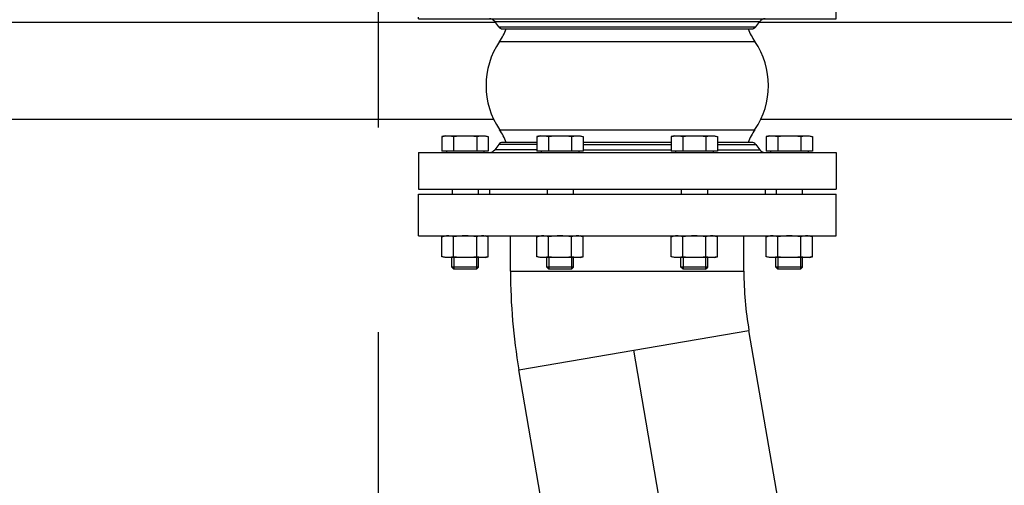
# Model space of a CAD drawing. Header units: millimetres. Extents: x 0 to 1189, y 0 to 841.
# Tile 199 of 217: x 978 to 1002, y 572 to 584. Entities that reach past the tile are written whole.
import ezdxf

# ---------------------------------------------------------------- set-up
doc = ezdxf.new("R2010")
doc.units = ezdxf.units.MM
doc.header["$LTSCALE"] = 65.395
doc.linetypes.add('CENTER', pattern=[0.6, 0.375, -0.075, 0.075, -0.075])
for name, color, linetype in [('1907_734000_04_SIMPLE1_C_ABL862', 7, 'CONTINUOUS'), ('1907_734000_04_SIMPLE1_T1_C_PBL863', 7, 'CONTINUOUS'), ('1907_843312_02_PBL715', 7, 'CONTINUOUS'), ('1947_122000_06_SIMPLE1_B_ABL639', 7, 'CONTINUOUS'), ('1947_122000_06_SIMPLE1_T1_B_PBL640', 7, 'CONTINUOUS'), ('32007_040000_TLKGS_KS_V_ABL852', 7, 'CONTINUOUS'), ('32007_041000_TLKGS_KS_V_ABL853', 7, 'CONTINUOUS'), ('32007_153200_01_ABL559', 7, 'CONTINUOUS'), ('32007_153200_01_T1_PBL628', 7, 'CONTINUOUS'), ('32087_000000_TLKGS_MARKETING_ABL636', 7, 'CONTINUOUS'), ('32087_030000_TLKGS_V_ABL637', 7, 'CONTINUOUS'), ('32087_100000_TLKGS_V_ABL638', 7, 'CONTINUOUS'), ('8M32E_GENSET_VERROHRUNG_ABL518', 7, 'CONTINUOUS'), ('D931_1-M16X70_PBL706', 7, 'CONTINUOUS'), ('D931_1-M16X70_PBL707', 7, 'CONTINUOUS'), ('D931_1-M16X70_PBL708', 7, 'CONTINUOUS'), ('D931_1-M16X70_PBL709', 7, 'CONTINUOUS'), ('D934-M16_PBL674', 7, 'CONTINUOUS'), ('D934-M16_PBL675', 7, 'CONTINUOUS'), ('D934-M16_PBL710', 7, 'CONTINUOUS'), ('D934-M16_PBL711', 7, 'CONTINUOUS'), ('ERV_GS125_16_ABL718', 7, 'CONTINUOUS'), ('ERV_GS125_16_T1__PBL719', 7, 'CONTINUOUS'), ('ERV_GS125_16_T1__PBL756', 7, 'CONTINUOUS'), ('ERV_GS125_16_T2__PBL748', 7, 'CONTINUOUS'), ('links_3_VBL515', 7, 'CONTINUOUS')]:
    doc.layers.add(name, color=color, linetype=linetype)

# ---------------------------------------------------------------- blocks, each defined once
blk = doc.blocks.new('32007_153200_01_T1_PBL628', base_point=(994.054, 563.881))
at = {"layer": '32007_153200_01_T1_PBL628', "color": 7, "linetype": 'Continuous'}
for p, q in [((990.161, 577.593), (990.161, 578.441)), ((995.749, 577.593), (995.749, 578.441)), ((997.745, 565.252), (995.87, 576.175)), ((992.238, 564.307), (990.362, 575.229))]:
    blk.add_line(p, q, dxfattribs=at)
at = {"layer": '32007_153200_01_T1_PBL628', "color": 9, "linetype": 'Continuous'}
for p, q in [((990.161, 577.593), (995.749, 577.593)), ((990.362, 575.229), (995.87, 576.175))]:
    blk.add_line(p, q, dxfattribs=at)
at = {"layer": '32007_153200_01_T1_PBL628', "color": 2, "linetype": 'CENTER'}
blk.add_line((994.991, 564.779), (993.116, 575.702), dxfattribs=at)
at = {"layer": '32007_153200_01_T1_PBL628', "color": 7, "linetype": 'Continuous'}
for radius in [13.97, 8.382]:
    blk.add_arc((1004.131, 577.593), radius, 180, 189.742, dxfattribs=at)
blk = doc.blocks.new('1907_843312_02_PBL715', base_point=(992.955, 578.941))
at = {"layer": '1907_843312_02_PBL715', "color": 7, "linetype": 'Continuous'}
for p, q in [((987.955, 579.441), (997.955, 579.441)), ((987.955, 578.441), (987.955, 579.441)), ((997.955, 578.441), (997.955, 579.441)), ((987.955, 578.441), (997.955, 578.441))]:
    blk.add_line(p, q, dxfattribs=at)
blk = doc.blocks.new('32007_153200_01_ABL559', base_point=(994.054, 563.941))
at = {"layer": '1907_843312_02_PBL715'}
blk.add_blockref('1907_843312_02_PBL715', (992.955, 578.941), dxfattribs=at)
at = {"layer": '32007_153200_01_T1_PBL628'}
blk.add_blockref('32007_153200_01_T1_PBL628', (994.054, 563.881), dxfattribs=at)
blk = doc.blocks.new('D934-M16_PBL674', base_point=(996.835, 578.181))
at = {"layer": 'D934-M16_PBL674', "color": 7, "linetype": 'Continuous'}
for p, q in [((996.281, 578.421), (996.356, 578.441)), ((996.281, 577.941), (996.281, 578.421)), ((996.558, 577.941), (996.558, 578.421)), ((997.112, 577.941), (997.112, 578.421)), ((997.389, 578.421), (997.315, 578.441)), ((997.389, 577.941), (997.389, 578.421)), ((996.356, 577.921), (996.281, 577.941)), ((997.315, 577.921), (996.356, 577.921)), ((997.315, 577.921), (997.389, 577.941))]:
    blk.add_line(p, q, dxfattribs=at)
for centre, start, end in [((996.42, 577.974), 83.1976, 97.6128), ((997.251, 577.974), 82.3872, 96.8024)]:
    blk.add_arc(centre, 0.467, start, end, dxfattribs=at)
for points in [[(996.358, 578.436), (996.332, 578.433), (996.306, 578.427), (996.281, 578.421)], [(996.558, 578.421), (996.531, 578.428), (996.503, 578.434), (996.475, 578.437)], [(997.112, 578.421), (997.021, 578.433), (996.835, 578.448), (996.65, 578.433), (996.558, 578.421)], [(997.196, 578.437), (997.168, 578.434), (997.14, 578.428), (997.112, 578.421)], [(997.389, 578.421), (997.364, 578.427), (997.339, 578.433), (997.313, 578.436)], [(996.358, 577.925), (996.332, 577.929), (996.306, 577.934), (996.281, 577.941)], [(996.558, 577.941), (996.493, 577.923), (996.424, 577.916), (996.358, 577.925)], [(997.112, 577.941), (997.021, 577.928), (996.835, 577.913), (996.65, 577.928), (996.558, 577.941)], [(997.313, 577.925), (997.246, 577.916), (997.177, 577.923), (997.112, 577.941)], [(997.389, 577.941), (997.364, 577.934), (997.339, 577.929), (997.313, 577.925)]]:
    blk.add_open_spline(points, degree=3, dxfattribs=at)
blk = doc.blocks.new('D934-M16_PBL675', base_point=(994.562, 578.181))
at = {"layer": 'D934-M16_PBL675', "color": 7, "linetype": 'Continuous'}
for p, q in [((994.008, 578.421), (994.083, 578.441)), ((994.008, 577.941), (994.008, 578.421)), ((994.285, 577.941), (994.285, 578.421)), ((994.839, 577.941), (994.839, 578.421)), ((995.116, 578.421), (995.042, 578.441)), ((995.116, 577.941), (995.116, 578.421)), ((994.083, 577.921), (994.008, 577.941)), ((995.042, 577.921), (994.083, 577.921)), ((995.042, 577.921), (995.116, 577.941))]:
    blk.add_line(p, q, dxfattribs=at)
for centre, start, end in [((994.146, 577.974), 83.1976, 97.6128), ((994.978, 577.974), 82.3872, 96.8024)]:
    blk.add_arc(centre, 0.467, start, end, dxfattribs=at)
for points in [[(994.085, 578.436), (994.059, 578.433), (994.033, 578.427), (994.008, 578.421)], [(994.285, 578.421), (994.258, 578.428), (994.23, 578.434), (994.202, 578.437)], [(994.839, 578.421), (994.748, 578.433), (994.562, 578.448), (994.377, 578.433), (994.285, 578.421)], [(994.923, 578.437), (994.894, 578.434), (994.867, 578.428), (994.839, 578.421)], [(995.116, 578.421), (995.091, 578.427), (995.066, 578.433), (995.04, 578.436)], [(994.085, 577.925), (994.059, 577.929), (994.033, 577.934), (994.008, 577.941)], [(994.285, 577.941), (994.22, 577.923), (994.151, 577.916), (994.085, 577.925)], [(994.839, 577.941), (994.748, 577.928), (994.562, 577.913), (994.377, 577.928), (994.285, 577.941)], [(995.04, 577.925), (994.973, 577.916), (994.904, 577.923), (994.839, 577.941)], [(995.116, 577.941), (995.091, 577.934), (995.066, 577.929), (995.04, 577.925)]]:
    blk.add_open_spline(points, degree=3, dxfattribs=at)
blk = doc.blocks.new('D931_1-M16X70_PBL706', base_point=(996.835, 579.241))
at = {"layer": 'D931_1-M16X70_PBL706', "color": 7, "linetype": 'Continuous'}
for p, q in [((996.356, 580.841), (996.281, 580.821)), ((996.281, 580.821), (996.281, 580.473)), ((996.356, 580.841), (997.315, 580.841)), ((996.558, 580.821), (996.558, 580.473)), ((997.112, 580.821), (997.112, 580.473)), ((997.315, 580.841), (997.389, 580.821)), ((997.389, 580.821), (997.389, 580.473)), ((997.389, 580.473), (996.281, 580.473)), ((996.385, 580.473), (996.385, 580.441)), ((997.285, 580.473), (997.285, 580.441)), ((996.523, 579.561), (996.523, 579.441)), ((997.147, 579.561), (997.147, 579.441)), ((996.515, 577.69), (996.515, 577.921)), ((997.155, 577.69), (997.155, 577.921)), ((997.155, 577.69), (996.515, 577.69)), ((996.564, 577.641), (996.515, 577.69)), ((997.106, 577.641), (996.564, 577.641)), ((997.106, 577.641), (997.155, 577.69))]:
    blk.add_line(p, q, dxfattribs=at)
at = {"layer": 'D931_1-M16X70_PBL706', "color": 2, "linetype": 'Continuous'}
for p, q in [((996.564, 577.921), (996.564, 577.641)), ((997.106, 577.921), (997.106, 577.641))]:
    blk.add_line(p, q, dxfattribs=at)
at = {"layer": 'D931_1-M16X70_PBL706', "color": 7, "linetype": 'Continuous'}
for points in [[(996.281, 580.821), (996.306, 580.827), (996.331, 580.833), (996.356, 580.836)], [(996.356, 580.836), (996.423, 580.845), (996.493, 580.838), (996.558, 580.821)], [(996.558, 580.821), (996.65, 580.833), (996.835, 580.848), (997.021, 580.833), (997.112, 580.821)], [(997.112, 580.821), (997.177, 580.838), (997.247, 580.845), (997.314, 580.836)], [(997.314, 580.836), (997.339, 580.833), (997.365, 580.827), (997.389, 580.821)]]:
    blk.add_open_spline(points, degree=3, dxfattribs=at)
blk = doc.blocks.new('D931_1-M16X70_PBL707', base_point=(994.562, 579.241))
at = {"layer": 'D931_1-M16X70_PBL707', "color": 7, "linetype": 'Continuous'}
for p, q in [((994.083, 580.841), (994.008, 580.821)), ((994.008, 580.821), (994.008, 580.473)), ((994.083, 580.841), (995.042, 580.841)), ((994.285, 580.821), (994.285, 580.473)), ((994.839, 580.821), (994.839, 580.473)), ((995.042, 580.841), (995.116, 580.821)), ((995.116, 580.821), (995.116, 580.473)), ((995.116, 580.473), (994.008, 580.473)), ((994.112, 580.473), (994.112, 580.441)), ((995.012, 580.473), (995.012, 580.441)), ((994.25, 579.561), (994.25, 579.441)), ((994.874, 579.561), (994.874, 579.441)), ((994.242, 577.69), (994.242, 577.921)), ((994.882, 577.69), (994.882, 577.921)), ((994.882, 577.69), (994.242, 577.69)), ((994.291, 577.641), (994.242, 577.69)), ((994.833, 577.641), (994.291, 577.641)), ((994.833, 577.641), (994.882, 577.69))]:
    blk.add_line(p, q, dxfattribs=at)
at = {"layer": 'D931_1-M16X70_PBL707', "color": 2, "linetype": 'Continuous'}
for p, q in [((994.291, 577.921), (994.291, 577.641)), ((994.833, 577.921), (994.833, 577.641))]:
    blk.add_line(p, q, dxfattribs=at)
at = {"layer": 'D931_1-M16X70_PBL707', "color": 7, "linetype": 'Continuous'}
for points in [[(994.008, 580.821), (994.033, 580.827), (994.058, 580.833), (994.083, 580.836)], [(994.083, 580.836), (994.15, 580.845), (994.22, 580.838), (994.285, 580.821)], [(994.285, 580.821), (994.377, 580.833), (994.562, 580.848), (994.748, 580.833), (994.839, 580.821)], [(994.839, 580.821), (994.904, 580.838), (994.974, 580.845), (995.041, 580.836)], [(995.041, 580.836), (995.066, 580.833), (995.092, 580.827), (995.116, 580.821)]]:
    blk.add_open_spline(points, degree=3, dxfattribs=at)
blk = doc.blocks.new('D931_1-M16X70_PBL708', base_point=(991.348, 579.241))
at = {"layer": 'D931_1-M16X70_PBL708', "color": 7, "linetype": 'Continuous'}
for p, q in [((990.868, 580.841), (990.793, 580.821)), ((990.793, 580.821), (990.793, 580.473)), ((990.868, 580.841), (991.827, 580.841)), ((991.071, 580.821), (991.071, 580.473)), ((991.625, 580.821), (991.625, 580.473)), ((991.827, 580.841), (991.902, 580.821)), ((991.902, 580.821), (991.902, 580.473)), ((991.902, 580.473), (990.793, 580.473)), ((990.898, 580.473), (990.898, 580.441)), ((991.798, 580.473), (991.798, 580.441)), ((991.036, 579.561), (991.036, 579.441)), ((991.66, 579.561), (991.66, 579.441)), ((991.028, 577.69), (991.028, 577.921)), ((991.668, 577.69), (991.668, 577.921)), ((991.668, 577.69), (991.028, 577.69)), ((991.077, 577.641), (991.028, 577.69)), ((991.619, 577.641), (991.077, 577.641)), ((991.619, 577.641), (991.668, 577.69))]:
    blk.add_line(p, q, dxfattribs=at)
at = {"layer": 'D931_1-M16X70_PBL708', "color": 2, "linetype": 'Continuous'}
for p, q in [((991.077, 577.921), (991.077, 577.641)), ((991.619, 577.921), (991.619, 577.641))]:
    blk.add_line(p, q, dxfattribs=at)
at = {"layer": 'D931_1-M16X70_PBL708', "color": 7, "linetype": 'Continuous'}
for points in [[(990.793, 580.821), (990.818, 580.827), (990.843, 580.833), (990.869, 580.836)], [(990.869, 580.836), (990.936, 580.845), (991.005, 580.838), (991.071, 580.821)], [(991.071, 580.821), (991.162, 580.833), (991.348, 580.848), (991.533, 580.833), (991.625, 580.821)], [(991.625, 580.821), (991.69, 580.838), (991.76, 580.845), (991.826, 580.836)], [(991.826, 580.836), (991.852, 580.833), (991.877, 580.827), (991.902, 580.821)]]:
    blk.add_open_spline(points, degree=3, dxfattribs=at)
blk = doc.blocks.new('D931_1-M16X70_PBL709', base_point=(989.075, 579.241))
at = {"layer": 'D931_1-M16X70_PBL709', "color": 7, "linetype": 'Continuous'}
for p, q in [((988.595, 580.841), (988.52, 580.821)), ((988.52, 580.821), (988.52, 580.473)), ((988.595, 580.841), (989.554, 580.841)), ((988.797, 580.821), (988.797, 580.473)), ((989.352, 580.821), (989.352, 580.473)), ((989.554, 580.841), (989.629, 580.821)), ((989.629, 580.821), (989.629, 580.473)), ((989.629, 580.473), (988.52, 580.473)), ((988.625, 580.473), (988.625, 580.441)), ((989.525, 580.473), (989.525, 580.441)), ((988.763, 579.561), (988.763, 579.441)), ((989.387, 579.561), (989.387, 579.441)), ((988.755, 577.69), (988.755, 577.921)), ((989.395, 577.69), (989.395, 577.921)), ((989.395, 577.69), (988.755, 577.69)), ((988.804, 577.641), (988.755, 577.69)), ((989.346, 577.641), (988.804, 577.641)), ((989.346, 577.641), (989.395, 577.69))]:
    blk.add_line(p, q, dxfattribs=at)
at = {"layer": 'D931_1-M16X70_PBL709', "color": 2, "linetype": 'Continuous'}
for p, q in [((988.804, 577.921), (988.804, 577.641)), ((989.346, 577.921), (989.346, 577.641))]:
    blk.add_line(p, q, dxfattribs=at)
at = {"layer": 'D931_1-M16X70_PBL709', "color": 7, "linetype": 'Continuous'}
for points in [[(988.52, 580.821), (988.545, 580.827), (988.57, 580.833), (988.596, 580.836)], [(988.596, 580.836), (988.663, 580.845), (988.732, 580.838), (988.797, 580.821)], [(988.797, 580.821), (988.889, 580.833), (989.075, 580.848), (989.26, 580.833), (989.352, 580.821)], [(989.352, 580.821), (989.417, 580.838), (989.487, 580.845), (989.553, 580.836)], [(989.553, 580.836), (989.579, 580.833), (989.604, 580.827), (989.629, 580.821)]]:
    blk.add_open_spline(points, degree=3, dxfattribs=at)
blk = doc.blocks.new('D934-M16_PBL710', base_point=(991.348, 578.181))
at = {"layer": 'D934-M16_PBL710', "color": 7, "linetype": 'Continuous'}
for p, q in [((990.793, 578.421), (990.868, 578.441)), ((990.793, 577.941), (990.793, 578.421)), ((991.071, 577.941), (991.071, 578.421)), ((991.625, 577.941), (991.625, 578.421)), ((991.902, 578.421), (991.827, 578.441)), ((991.902, 577.941), (991.902, 578.421)), ((990.868, 577.921), (990.793, 577.941)), ((991.827, 577.921), (990.868, 577.921)), ((991.827, 577.921), (991.902, 577.941))]:
    blk.add_line(p, q, dxfattribs=at)
for centre, start, end in [((990.932, 577.974), 83.1976, 97.6128), ((991.763, 577.974), 82.3872, 96.8024)]:
    blk.add_arc(centre, 0.467, start, end, dxfattribs=at)
for points in [[(990.87, 578.436), (990.844, 578.433), (990.819, 578.427), (990.793, 578.421)], [(991.071, 578.421), (991.043, 578.428), (991.015, 578.434), (990.987, 578.437)], [(991.625, 578.421), (991.533, 578.433), (991.348, 578.448), (991.162, 578.433), (991.071, 578.421)], [(991.708, 578.437), (991.68, 578.434), (991.652, 578.428), (991.625, 578.421)], [(991.902, 578.421), (991.877, 578.427), (991.851, 578.433), (991.825, 578.436)], [(990.87, 577.925), (990.844, 577.929), (990.819, 577.934), (990.793, 577.941)], [(991.071, 577.941), (991.006, 577.923), (990.937, 577.916), (990.87, 577.925)], [(991.625, 577.941), (991.533, 577.928), (991.348, 577.913), (991.162, 577.928), (991.071, 577.941)], [(991.825, 577.925), (991.759, 577.916), (991.689, 577.923), (991.625, 577.941)], [(991.902, 577.941), (991.877, 577.934), (991.851, 577.929), (991.825, 577.925)]]:
    blk.add_open_spline(points, degree=3, dxfattribs=at)
blk = doc.blocks.new('D934-M16_PBL711', base_point=(989.075, 578.181))
at = {"layer": 'D934-M16_PBL711', "color": 7, "linetype": 'Continuous'}
for p, q in [((988.52, 578.421), (988.595, 578.441)), ((988.52, 577.941), (988.52, 578.421)), ((988.797, 577.941), (988.797, 578.421)), ((989.352, 577.941), (989.352, 578.421)), ((989.629, 578.421), (989.554, 578.441)), ((989.629, 577.941), (989.629, 578.421)), ((988.595, 577.921), (988.52, 577.941)), ((989.554, 577.921), (988.595, 577.921)), ((989.554, 577.921), (989.629, 577.941))]:
    blk.add_line(p, q, dxfattribs=at)
for centre, start, end in [((988.659, 577.974), 83.1976, 97.6128), ((989.49, 577.974), 82.3872, 96.8024)]:
    blk.add_arc(centre, 0.467, start, end, dxfattribs=at)
for points in [[(988.597, 578.436), (988.571, 578.433), (988.546, 578.427), (988.52, 578.421)], [(988.797, 578.421), (988.77, 578.428), (988.742, 578.434), (988.714, 578.437)], [(989.352, 578.421), (989.26, 578.433), (989.075, 578.448), (988.889, 578.433), (988.797, 578.421)], [(989.435, 578.437), (989.407, 578.434), (989.379, 578.428), (989.352, 578.421)], [(989.629, 578.421), (989.604, 578.427), (989.578, 578.433), (989.552, 578.436)], [(988.597, 577.925), (988.571, 577.929), (988.546, 577.934), (988.52, 577.941)], [(988.797, 577.941), (988.733, 577.923), (988.664, 577.916), (988.597, 577.925)], [(989.352, 577.941), (989.26, 577.928), (989.075, 577.913), (988.889, 577.928), (988.797, 577.941)], [(989.552, 577.925), (989.486, 577.916), (989.416, 577.923), (989.352, 577.941)], [(989.629, 577.941), (989.604, 577.934), (989.578, 577.929), (989.552, 577.925)]]:
    blk.add_open_spline(points, degree=3, dxfattribs=at)
blk = doc.blocks.new('ERV_GS125_16_T1__PBL719', base_point=(992.955, 580.121))
at = {"layer": 'ERV_GS125_16_T1__PBL719', "color": 7, "linetype": 'Continuous'}
for p, q in [((989.879, 580.633), (989.783, 580.505)), ((990.793, 580.681), (989.977, 580.681)), ((994.008, 580.681), (991.902, 580.681)), ((995.932, 580.681), (995.116, 580.681)), ((996.031, 580.633), (996.127, 580.505)), ((987.955, 580.441), (997.955, 580.441)), ((987.955, 580.441), (987.955, 579.561)), ((997.955, 580.441), (997.955, 579.561)), ((987.955, 579.561), (997.955, 579.561))]:
    blk.add_line(p, q, dxfattribs=at)
at = {"layer": 'ERV_GS125_16_T1__PBL719', "color": 9, "linetype": 'Continuous'}
for p, q in [((990.793, 580.633), (989.879, 580.633)), ((991.902, 580.633), (994.008, 580.633)), ((995.116, 580.633), (996.031, 580.633)), ((990.793, 580.505), (989.783, 580.505)), ((991.902, 580.505), (994.008, 580.505)), ((995.116, 580.505), (996.127, 580.505))]:
    blk.add_line(p, q, dxfattribs=at)
at = {"layer": 'ERV_GS125_16_T1__PBL719', "color": 7, "linetype": 'Continuous'}
for centre, radius, start, end in [((989.975, 580.561), 0.12, 90, 143.1301), ((995.935, 580.561), 0.12, 36.8699, 90), ((989.655, 580.601), 0.16, 270, 323.1301), ((996.255, 580.601), 0.16, 216.8699, 270)]:
    blk.add_arc(centre, radius, start, end, dxfattribs=at)
blk = doc.blocks.new('ERV_GS125_16_T2__PBL748', base_point=(992.955, 581.42))
at = {"layer": 'ERV_GS125_16_T2__PBL748', "color": 9, "linetype": 'Continuous'}
for p, q in [((989.899, 583.096), (996.011, 583.096)), ((989.899, 580.985), (996.011, 580.985))]:
    blk.add_line(p, q, dxfattribs=at)
at = {"layer": 'ERV_GS125_16_T2__PBL748', "color": 7, "linetype": 'Continuous'}
for p, q in [((989.655, 579.561), (989.655, 579.441)), ((996.255, 579.561), (996.255, 579.441))]:
    blk.add_line(p, q, dxfattribs=at)
for centre, radius, start, end in [((988.575, 583.994), 1.6, 325.8516, 338.198), ((997.335, 583.994), 1.6, 201.802, 214.1484), ((991.455, 582.041), 1.88, 145.8516, 214.1484), ((994.455, 582.041), 1.88, 325.8516, 34.1484), ((988.575, 580.087), 1.6, 21.802, 34.1484), ((997.335, 580.087), 1.6, 145.8516, 158.198)]:
    blk.add_arc(centre, radius, start, end, dxfattribs=at)
blk = doc.blocks.new('ERV_GS125_16_T1__PBL756', base_point=(992.955, 583.961))
at = {"layer": 'ERV_GS125_16_T1__PBL756', "color": 7, "linetype": 'Continuous'}
for p, q in [((991.485, 584.521), (997.955, 584.521)), ((997.955, 583.641), (997.955, 584.521)), ((987.955, 583.641), (987.955, 583.681)), ((987.955, 583.641), (997.955, 583.641)), ((989.879, 583.449), (989.783, 583.577)), ((996.031, 583.449), (996.127, 583.577)), ((989.977, 583.401), (995.932, 583.401))]:
    blk.add_line(p, q, dxfattribs=at)
at = {"layer": 'ERV_GS125_16_T1__PBL756', "color": 9, "linetype": 'Continuous'}
for p, q in [((989.783, 583.577), (996.127, 583.577)), ((989.879, 583.449), (996.031, 583.449))]:
    blk.add_line(p, q, dxfattribs=at)
at = {"layer": 'ERV_GS125_16_T1__PBL756', "color": 7, "linetype": 'Continuous'}
for centre, radius, start, end in [((989.655, 583.481), 0.16, 36.8699, 90), ((989.975, 583.521), 0.12, 216.8699, 270), ((995.935, 583.521), 0.12, 270, 323.1301), ((996.255, 583.481), 0.16, 90, 143.1301)]:
    blk.add_arc(centre, radius, start, end, dxfattribs=at)
blk = doc.blocks.new('ERV_GS125_16_ABL718', base_point=(992.955, 581.981))
at = {"layer": 'ERV_GS125_16_T1__PBL719'}
blk.add_blockref('ERV_GS125_16_T1__PBL719', (992.955, 580.121), dxfattribs=at)
at = {"layer": 'ERV_GS125_16_T1__PBL756'}
blk.add_blockref('ERV_GS125_16_T1__PBL756', (992.955, 583.961), dxfattribs=at)
at = {"layer": 'ERV_GS125_16_T2__PBL748'}
blk.add_blockref('ERV_GS125_16_T2__PBL748', (992.955, 581.42), dxfattribs=at)
blk = doc.blocks.new('8M32E_GENSET_VERROHRUNG_ABL518', base_point=(990.793, 602.121))
at = {"layer": '32007_153200_01_ABL559'}
blk.add_blockref('32007_153200_01_ABL559', (994.054, 563.941), dxfattribs=at)
at = {"layer": 'D931_1-M16X70_PBL706'}
blk.add_blockref('D931_1-M16X70_PBL706', (996.835, 579.241), dxfattribs=at)
at = {"layer": 'D931_1-M16X70_PBL707'}
blk.add_blockref('D931_1-M16X70_PBL707', (994.562, 579.241), dxfattribs=at)
at = {"layer": 'D931_1-M16X70_PBL708'}
blk.add_blockref('D931_1-M16X70_PBL708', (991.348, 579.241), dxfattribs=at)
at = {"layer": 'D931_1-M16X70_PBL709'}
blk.add_blockref('D931_1-M16X70_PBL709', (989.075, 579.241), dxfattribs=at)
at = {"layer": 'D934-M16_PBL674'}
blk.add_blockref('D934-M16_PBL674', (996.835, 578.181), dxfattribs=at)
at = {"layer": 'D934-M16_PBL675'}
blk.add_blockref('D934-M16_PBL675', (994.562, 578.181), dxfattribs=at)
at = {"layer": 'D934-M16_PBL710'}
blk.add_blockref('D934-M16_PBL710', (991.348, 578.181), dxfattribs=at)
at = {"layer": 'D934-M16_PBL711'}
blk.add_blockref('D934-M16_PBL711', (989.075, 578.181), dxfattribs=at)
at = {"layer": 'ERV_GS125_16_ABL718'}
blk.add_blockref('ERV_GS125_16_ABL718', (992.955, 581.981), dxfattribs=at)
blk = doc.blocks.new('1947_122000_06_SIMPLE1_T1_B_PBL640', base_point=(986.046, 573.521))
at = {"layer": '1947_122000_06_SIMPLE1_T1_B_PBL640', "color": 7, "linetype": 'Continuous'}
for p, q in [((963.833, 583.561), (989.795, 583.561)), ((996.115, 583.561), (1008.26, 583.561)), ((963.833, 581.241), (989.761, 581.241)), ((996.149, 581.241), (1008.26, 581.241))]:
    blk.add_line(p, q, dxfattribs=at)
blk = doc.blocks.new('1947_122000_06_SIMPLE1_B_ABL639', base_point=(986.046, 573.521))
at = {"layer": '1947_122000_06_SIMPLE1_T1_B_PBL640'}
blk.add_blockref('1947_122000_06_SIMPLE1_T1_B_PBL640', (986.046, 573.521), dxfattribs=at)
blk = doc.blocks.new('32087_100000_TLKGS_V_ABL638', base_point=(986.07, 611.241))
at = {"layer": '1947_122000_06_SIMPLE1_B_ABL639'}
blk.add_blockref('1947_122000_06_SIMPLE1_B_ABL639', (986.046, 573.521), dxfattribs=at)
blk = doc.blocks.new('32087_030000_TLKGS_V_ABL637', base_point=(995.73, 644.301))
at = {"layer": '32087_100000_TLKGS_V_ABL638'}
blk.add_blockref('32087_100000_TLKGS_V_ABL638', (986.07, 611.241), dxfattribs=at)
blk = doc.blocks.new('1907_734000_04_SIMPLE1_T1_C_PBL863', base_point=(986.993, 609.936))
at = {"layer": '1907_734000_04_SIMPLE1_T1_C_PBL863', "color": 2, "linetype": 'CENTER'}
blk.add_line((986.993, 605.561), (986.993, 537.433), dxfattribs=at)
blk = doc.blocks.new('1907_734000_04_SIMPLE1_C_ABL862', base_point=(986.993, 609.936))
at = {"layer": '1907_734000_04_SIMPLE1_T1_C_PBL863'}
blk.add_blockref('1907_734000_04_SIMPLE1_T1_C_PBL863', (986.993, 609.936), dxfattribs=at)
blk = doc.blocks.new('32007_041000_TLKGS_KS_V_ABL853', base_point=(986.993, 609.936))
at = {"layer": '1907_734000_04_SIMPLE1_C_ABL862'}
blk.add_blockref('1907_734000_04_SIMPLE1_C_ABL862', (986.993, 609.936), dxfattribs=at)
blk = doc.blocks.new('32007_040000_TLKGS_KS_V_ABL852', base_point=(986.993, 609.936))
at = {"layer": '32007_041000_TLKGS_KS_V_ABL853'}
blk.add_blockref('32007_041000_TLKGS_KS_V_ABL853', (986.993, 609.936), dxfattribs=at)
blk = doc.blocks.new('32087_000000_TLKGS_MARKETING_ABL636', base_point=(990.931, 631.277))
at = {"layer": '32007_040000_TLKGS_KS_V_ABL852'}
blk.add_blockref('32007_040000_TLKGS_KS_V_ABL852', (986.993, 609.936), dxfattribs=at)
at = {"layer": '32087_030000_TLKGS_V_ABL637'}
blk.add_blockref('32087_030000_TLKGS_V_ABL637', (995.73, 644.301), dxfattribs=at)
blk = doc.blocks.new('LINKS_3_VBL515', base_point=(988.947, 632.779))
at = {"layer": '32087_000000_TLKGS_MARKETING_ABL636'}
blk.add_blockref('32087_000000_TLKGS_MARKETING_ABL636', (990.931, 631.277), dxfattribs=at)
at = {"layer": '8M32E_GENSET_VERROHRUNG_ABL518'}
blk.add_blockref('8M32E_GENSET_VERROHRUNG_ABL518', (990.793, 602.121), dxfattribs=at)

msp = doc.modelspace()

# ---------------------------------------------------------------- block references
at = {"layer": 'links_3_VBL515'}
msp.add_blockref('LINKS_3_VBL515', (988.94662, 632.77949), dxfattribs=at)

doc.saveas('drawing.dxf')
